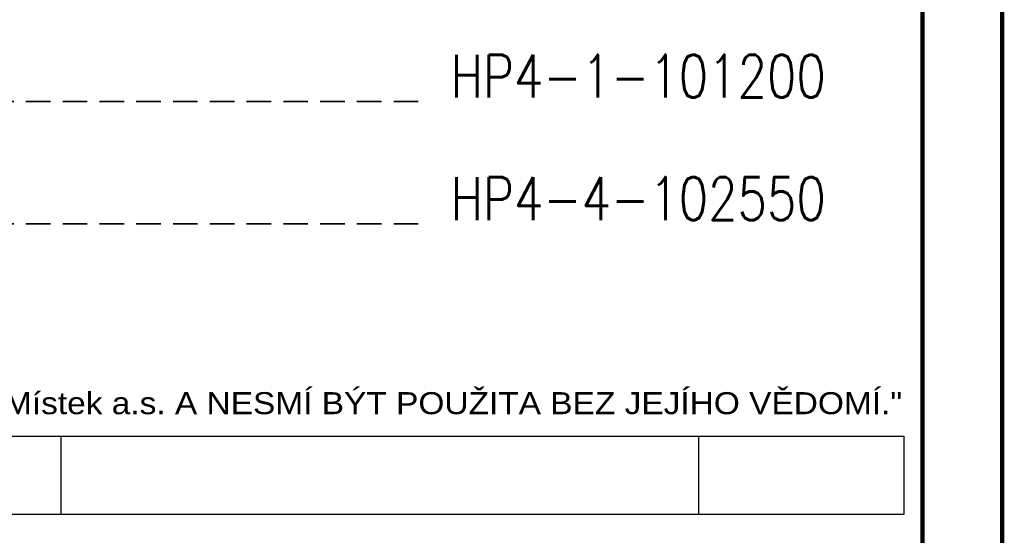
# Paper-space layout 'Layout1' of a CAD drawing. Extents: x -2 to 1033, y -36 to 596.
# Tile 105 of 126: x 761 to 841, y 89 to 131. Entities that reach past the tile are written whole.
import ezdxf
from ezdxf.enums import TextEntityAlignment as Align

# ---------------------------------------------------------------- set-up
doc = ezdxf.new("R2010")
doc.units = 0
doc.linetypes.add('SKRYTÁOK1', pattern=[3, 2, -1])
doc.layers.get('DEFPOINTS').update_dxf_attribs({"color": 132, "linetype": 'CONTINUOUS'})
doc.layers.add('RAMECEK_HP', color=251, linetype='CONTINUOUS')
doc.layers.add('RAZITKO_HP', color=222, linetype='CONTINUOUS')
doc.layers.add('SS_TEXT35', color=2, linetype='CONTINUOUS', lineweight=35)
doc.styles.add('RAZITKO_HP_ARIAL', font='arial.ttf')
doc.styles.add('ROMANS', font='romans.shx', dxfattribs={"width": 0.8})

# ---------------------------------------------------------------- blocks, each defined once
blk = doc.blocks.new('*U6')
at = {"layer": 'DEFPOINTS'}
blk.add_lwpolyline([(841, 0), (631, 0), (631, 297), (841, 297)], close=True, dxfattribs=at)
at = {"layer": 'RAMECEK_HP', "lineweight": 35, "const_width": 0.35}
for points in [[(0, 594), (0, 0), (841, 0), (841, 594)], [(6.5, 587.5), (6.5, 6.5), (834.5, 6.5), (834.5, 587.5)]]:
    blk.add_lwpolyline(points, close=True, dxfattribs=at)
at = {"layer": 'DEFPOINTS', "style": 'ROMANS', "width": 0.8}
blk.add_attdef('TISK', text='', height=10, dxfattribs=at).set_placement((841, -33), align=Align.RIGHT)
blk = doc.blocks.new('text_HP')
at = {"layer": 'RAZITKO_HP', "lineweight": 25}
blk.add_line((-177, 94.25), (-5, 94.25), dxfattribs=at)
at = {"layer": 'RAZITKO_HP', "lineweight": 18, "style": 'RAZITKO_HP_ARIAL', "width": 1.085}
blk.add_text('"DOKUMENTACE JE DUŠEVNÍM MAJETKEM FIRMY HUTNÍ PROJEKT Frýdek-Místek a.s. A NESMÍ BÝT POUŽITA BEZ JEJÍHO VĚDOMÍ."', height=1.8, dxfattribs=at).set_placement((-177, 96.05))

psp = doc.layouts.get("Layout1")

# ---------------------------------------------------------------- linework, layer by layer
at = {"layer": 'RAZITKO_HP', "lineweight": 25}
for p, q in [((764.25, 90.875), (764.25, 97.25)), ((816.25, 90.875), (816.25, 97.25)), ((833, 90.875), (833, 97.25)), ((661, 90.875), (833, 90.875))]:
    psp.add_line(p, q, dxfattribs=at)
at = {"layer": 'SS_TEXT35', "linetype": 'SKRYTÁOK1'}
for p, q in [((713.3734, 124.5833), (793.3734, 124.5833)), ((713.3734, 114.5833), (793.3734, 114.5833))]:
    psp.add_line(p, q, dxfattribs=at)

# ---------------------------------------------------------------- block references
at = {"layer": 'RAMECEK_HP'}
psp.add_blockref('*U6', (0, 0), dxfattribs=at)
at = {"layer": 'RAZITKO_HP'}
psp.add_blockref('text_HP', (838, 3), dxfattribs=at)

# ---------------------------------------------------------------- texts
at = {"layer": 'SS_TEXT35', "style": 'ROMANS', "width": 0.8}
psp.add_text('HP4-4-102550', height=3.5, dxfattribs=at).set_placement((796.0126, 114.9052))
at = {"layer": 'SS_TEXT35', "insert": (796.0126, 124.9052), "char_height": 3.5, "attachment_point": 7, "style": 'ROMANS'}
psp.add_mtext_dynamic_manual_height_columns('HP4-1-101200', width=32.460504, gutter_width=17.5, heights=[0], dxfattribs=at)

doc.saveas('drawing.dxf')
